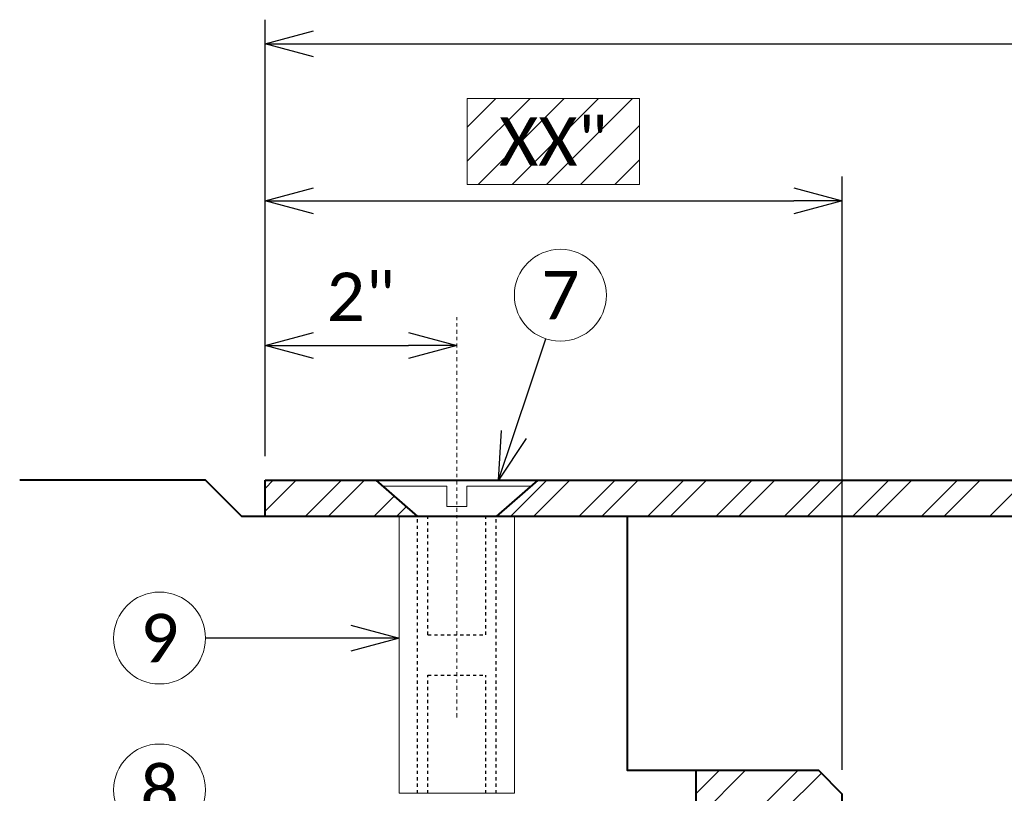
# Model space of a CAD drawing. Header units: metres. Extents: x -113 to 509, y -50 to 519.
# Tile 178 of 238: x -41 to -10, y 342 to 366. Entities that reach past the tile are written whole.
import ezdxf
from ezdxf import colors
from ezdxf.entities.mleader import LeaderData, LeaderLine
from ezdxf.enums import TextEntityAlignment as Align
from ezdxf.math import Vec2, Vec3

# ---------------------------------------------------------------- set-up
doc = ezdxf.new("R2010")
doc.units = ezdxf.units.M
doc.header["$MEASUREMENT"] = 0
doc.linetypes.add('Wisdot2', pattern=[0.125, 0.0625, -0.0625])
doc.linetypes.add('Wisdot4', pattern=[0.28125, 0.125, -0.0625, 0.03125, -0.0625])
doc.layers.add('B_ANNO_DESIGN_NOTES', color=1, linetype='Continuous', lineweight=18, true_color=0xff0000)
for name, color, linetype, lineweight in [('B_ANNO_DIM', 7, 'Continuous', 18), ('B_ANNO_SYMB', 7, 'Continuous', 18), ('B_ANNO_TEXT', 7, 'Continuous', 18), ('B_CNTR', 1, 'Wisdot4', 18), ('B_DETAIL', 7, 'Continuous', 18), ('B_DETAIL_HIDDEN', 7, 'Wisdot2', 25), ('B_DETAIL_OBJ', 7, 'Continuous', 40), ('B_STEEL', 92, 'Continuous', 18)]:
    doc.layers.add(name, color=color, linetype=linetype, lineweight=lineweight)
doc.styles.add('Annotative', font='calibri.ttf', dxfattribs={"height": 0.0625})
doc.styles.get("Standard").update_dxf_attribs({"font": 'calibri.ttf'})
doc.dimstyles.new('Annotative', dxfattribs={"dimscale": 0, "dimtxt": 0.0625, "dimasz": 0.0625, "dimexe": 0.03125, "dimexo": 0.03125, "dimgap": 0.03125, "dimtad": 1, "dimdec": 3, "dimzin": 3, "dimdsep": 46, "dimlunit": 4, "dimtxsty": 'Standard', "dimblk": 'OPEN30', "dimcen": 0.03125, "dimaunit": 1, "dimadec": 0, "dimazin": 3, "dimtfac": 0.75, "dimtdec": 3, "dimtofl": 0, "dimtmove": 0, "dimatfit": 3, "dimldrblk": 'OPEN30', "dimfxl": 1, "dimtfill": 1, "dimfrac": 1, "dimtolj": 1, "dimtzin": 0, "dimarcsym": 0})

# ---------------------------------------------------------------- blocks, each defined once
blk = doc.blocks.new('_Open30')
at = {"color": 0, "linetype": 'ByBlock', "lineweight": -2}
for p, q in [((-1, 0.268), (0, 0)), ((0, 0), (-1, -0.268)), ((0, 0), (-1, 0))]:
    blk.add_line(p, q, dxfattribs=at)
blk = doc.blocks.new('*D7730')
at = {"layer": 'B_ANNO_DIM', "color": 0, "lineweight": -2, "transparency": 16777216}
for p, q in [((79.85, 85.381), (79.85, 98.919)), ((179.45, 85.381), (179.45, 98.919)), ((81.35, 98.169), (177.95, 98.169))]:
    blk.add_line(p, q, dxfattribs=at)
at = {"layer": 'Defpoints', "color": 0, "transparency": 16777216}
for p in [(179.45, 98.169), (79.85, 84.631), (179.45, 84.631)]:
    blk.add_point(p, dxfattribs=at)
at = {"layer": 'B_ANNO_DIM', "color": 0, "lineweight": -2, "transparency": 16777216, "xscale": 1.5, "yscale": 1.5, "zscale": 1.5, "rotation": 180}
blk.add_blockref('_Open30', (79.85, 98.169), dxfattribs=at)
at = {"layer": 'B_ANNO_DIM', "color": 0, "lineweight": -2, "transparency": 16777216, "xscale": 1.5, "yscale": 1.5, "zscale": 1.5}
blk.add_blockref('_Open30', (179.45, 98.169), dxfattribs=at)
at = {"layer": 'B_ANNO_DIM', "color": 0, "transparency": 16777216, "insert": (129.65, 99.688), "char_height": 1.5, "attachment_point": 5, "bg_fill": 3, "box_fill_scale": 1.25, "bg_fill_color": 256, "bg_fill_true_color": 13158600, "bg_fill_transparency": 0}
blk.add_mtext('\\A1;3\'-0"', dxfattribs=at)
blk = doc.blocks.new('*D7906')
at = {"layer": 'B_ANNO_DIM', "color": 0, "lineweight": -2, "transparency": 16777216}
for p, q in [((97.742, 75.649), (97.742, 94.054)), ((81.35, 93.304), (96.242, 93.304))]:
    blk.add_line(p, q, dxfattribs=at)
at = {"layer": 'Defpoints', "color": 0, "transparency": 16777216}
for p in [(79.85, 93.304), (97.742, 93.304), (97.742, 74.899)]:
    blk.add_point(p, dxfattribs=at)
at = {"layer": 'B_ANNO_DIM', "color": 0, "lineweight": -2, "transparency": 16777216, "xscale": 1.5, "yscale": 1.5, "zscale": 1.5, "rotation": 180}
blk.add_blockref('_Open30', (79.85, 93.304), dxfattribs=at)
at = {"layer": 'B_ANNO_DIM', "color": 0, "lineweight": -2, "transparency": 16777216, "xscale": 1.5, "yscale": 1.5, "zscale": 1.5}
blk.add_blockref('_Open30', (97.742, 93.304), dxfattribs=at)
blk = doc.blocks.new('*D7571')
at = {"layer": 'B_ANNO_DIM', "color": 0, "lineweight": -2, "transparency": 16777216}
blk.add_line((81.35, 88.816), (84.293, 88.816), dxfattribs=at)
at = {"layer": 'Defpoints', "color": 0, "transparency": 16777216}
for p in [(79.85, 88.816), (85.793, 88.816), (85.793, 88.816)]:
    blk.add_point(p, dxfattribs=at)
at = {"layer": 'B_ANNO_DIM', "color": 0, "lineweight": -2, "transparency": 16777216, "xscale": 1.5, "yscale": 1.5, "zscale": 1.5, "rotation": 180}
blk.add_blockref('_Open30', (79.85, 88.816), dxfattribs=at)
at = {"layer": 'B_ANNO_DIM', "color": 0, "lineweight": -2, "transparency": 16777216, "xscale": 1.5, "yscale": 1.5, "zscale": 1.5}
blk.add_blockref('_Open30', (85.793, 88.816), dxfattribs=at)
at = {"layer": 'B_ANNO_DIM', "color": 0, "transparency": 16777216, "insert": (82.821, 90.323), "char_height": 1.5, "attachment_point": 5, "bg_fill": 3, "box_fill_scale": 1.25, "bg_fill_color": 256, "bg_fill_true_color": 13158600, "bg_fill_transparency": 0}
blk.add_mtext('\\A1;2"', dxfattribs=at)
blk = doc.blocks.new('*U7559')
at = {"layer": 'B_DETAIL'}
h = blk.add_hatch(dxfattribs=at)
h.set_pattern_fill('ANSI32', color=256, scale=4.592338)
h.set_pattern_definition([(45, (145.2344, 17.0793), (-1.217727, 1.217727), []), (45, (146.0462, 17.0793), (-1.217727, 1.217727), [])])
h.paths.add_polyline_path([(97.0178, 75.629), (93.2062, 75.629), (93.2062, 69.7858), (97.0178, 69.7858), (97.0171, 71.2493, 0.7133249), (95.8988, 71.6332), (95.7667, 71.2488, -1), (94.5579, 71.6643), (95.3296, 73.9092, -0.9017318), (96.5681, 73.622), (97.564, 73.622), (97.7419, 73.8062), (97.7419, 74.8986)])
at = {"layer": 'B_STEEL'}
h = blk.add_hatch(dxfattribs=at)
h.set_pattern_fill('ANSI32', color=256, scale=4)
h.set_pattern_definition([(45, (60.6854, -274.2428), (-1.06066, 1.06066), []), (45, (61.3926, -274.2428), (-1.06066, 1.06066), [])])
h.paths.add_polyline_path([(97.7419, 84.6306), (88.3043, 84.6306), (87.0109, 83.5056), (97.7419, 83.5056)])
h.paths.add_polyline_path([(103.5978, 84.6306), (97.7419, 84.6306), (97.7419, 83.5056), (103.5978, 83.5056)])
h.paths.add_polyline_path([(157.1569, 84.6306), (103.5978, 84.6306), (103.5978, 83.5056), (158.443, 83.5056)])
h.paths.add_polyline_path([(179.4499, 84.6306), (174.7459, 84.6306), (173.4568, 83.5056), (179.4499, 83.5056)])
h.paths.add_polyline_path([(83.2815, 84.6306), (79.8499, 84.6306), (79.8499, 83.5056), (84.5749, 83.5056)])
at = {"layer": 'B_ANNO_SYMB'}
for centre in [(76.5766, 79.7387), (76.5766, 75.0253)]:
    blk.add_circle(centre, 1.4255, dxfattribs=at)
at = {"layer": 'B_CNTR'}
blk.add_line((85.7929, 77.2784), (85.7929, 89.6913), dxfattribs=at)
at = {"layer": 'B_DETAIL', "flags": 128}
for points in [[(83.4919, 84.4476), (85.4809, 84.4476), (85.4809, 83.8176), (86.1079, 83.8176), (86.1079, 84.4476), (88.0939, 84.4476)], [(87.5779, 83.5056), (87.5779, 74.9226), (84.0079, 74.9226), (84.0079, 83.5056)]]:
    blk.add_lwpolyline(points, dxfattribs=at)
at = {"layer": 'B_DETAIL_HIDDEN', "ltscale": 0.5}
for p, q in [((84.5749, 74.9226), (84.5749, 83.5056)), ((84.8959, 79.8366), (84.8959, 83.5056)), ((86.6899, 79.8366), (86.6899, 83.5056)), ((87.0109, 74.9226), (87.0109, 83.5056)), ((84.8959, 79.8366), (86.6899, 79.8366)), ((84.8959, 74.9226), (84.8959, 78.5916)), ((84.8959, 78.5916), (86.6899, 78.5916)), ((86.6899, 74.9226), (86.6899, 78.5916))]:
    blk.add_line(p, q, dxfattribs=at)
at = {"layer": 'B_DETAIL_OBJ'}
for p, q in [((83.2815, 84.6306), (84.5749, 83.5056)), ((88.3043, 84.6306), (87.0109, 83.5056))]:
    blk.add_line(p, q, dxfattribs=at)
at = {"layer": 'B_DETAIL_OBJ', "flags": 128}
for points in [[(79.8499, 83.5056), (79.1228, 83.5056), (77.9978, 84.6306), (72.2389, 84.6306)], [(79.8499, 84.6306), (179.4499, 84.6306), (179.4499, 83.5056), (79.8499, 83.5056), (79.8499, 84.6306)], [(97.564, 73.622), (97.7419, 73.8062), (97.7419, 74.8986), (97.0178, 75.629), (91.0849, 75.629), (91.0849, 83.5056)]]:
    blk.add_lwpolyline(points, dxfattribs=at)
blk.add_lwpolyline([(93.2062, 75.629), (93.2062, 69.7858), (97.0178, 69.7858), (97.0171, 71.2488, 0.7136828), (95.8988, 71.6332)], format="xyb", dxfattribs=at)
at = {"layer": 'B_ANNO_TEXT', "char_height": 1.5, "width": 3.563823, "attachment_point": 5, "style": 'Annotative'}
for s, insert in [('9', (76.5766, 79.7387)), ('8', (76.5766, 75.0253))]:
    blk.add_mtext(s, dxfattribs=dict(at, insert=insert))
at = {"layer": 'B_ANNO_TEXT', "style": 'Annotative'}
blk.add_attdef('DIST5', text='', height=1.5, rotation=314.90443, dxfattribs=at).set_placement((307.7123, 219.6008), align=Align.MIDDLE_CENTER)
at = {"layer": 'B_ANNO_DIM'}
ml = blk.add_multileader_mtext('Standard', dxfattribs=at)
ml.set_content('', color=256)
ml.set_leader_properties()
ml.set_arrow_properties(name='OPEN30')
ml.build(insert=Vec2(0, 0))
ml.multileader.update_dxf_attribs({"text_right_attachment_type": 3, "dogleg_length": 0.0625, "arrow_head_size": 1.5, "scale": 24})
ctx = ml.context
ctx.base_point, ctx.scale, ctx.char_height, ctx.arrow_head_size, ctx.landing_gap_size, ctx.plane_origin, ctx.plane_x_axis, ctx.plane_y_axis = Vec3(78.0022, 79.7387), 24, 1.5, 1.5, 0.75, Vec3(82.98, 79.7387), Vec3(-1, 0), Vec3(0, -1)
ctx.right_attachment = 3
notes = []
notes.append((ctx, [(0, (1, 1, 0), (79.5022, 79.7387), (-1, 0), 1.5, [(0, [(84.0079, 79.7387), (79.5022, 79.7387), (79.5022, 79.7387)], 0, [])])]))
ctx.mtext.insert, ctx.mtext.text_direction, ctx.mtext.rotation, ctx.mtext.flow_direction = Vec3(77.2522, 78.9887), Vec3(-1, 0), 3.1415927, 5
for ctx, leaders in notes:
    for number, flags, end, landing, length, lines in leaders:
        leader = LeaderData()
        leader.index, (leader.has_last_leader_line, leader.has_dogleg_vector, leader.attachment_direction) = number, flags
        leader.last_leader_point, leader.dogleg_vector, leader.dogleg_length = Vec3(end), Vec3(landing), length
        for number, points, colour, breaks in lines:
            line = LeaderLine()
            line.index, line.vertices, line.color, line.breaks = number, Vec3.list(points), colors.encode_raw_color(colour), breaks
            leader.lines.append(line)
        ctx.leaders.append(leader)
dim = blk.add_linear_dim(base=(179.4499, 98.1694), p1=(79.8499, 84.6306), p2=(179.4499, 84.6306), dimstyle='Annotative', override={"dimlfac": 0.361}, dxfattribs=at)
dim.commit()
dim.dimension.update_dxf_attribs({"geometry": '*D7730', "text_midpoint": (129.6499, 99.6879)})
at = {"layer": 'B_ANNO_DESIGN_NOTES'}
h = blk.add_hatch(dxfattribs=at)
h.set_pattern_fill('ANSI31', color=256, scale=6)
h.set_pattern_definition([(45, (-143.1721, -74.34716), (-0.53033, 0.53033), [])])
h.paths.add_polyline_path([(86.1136, 96.4776), (86.1136, 93.8054), (91.4596, 93.8054), (91.4596, 96.4776)])
blk.add_lwpolyline([(86.1136, 96.4776), (91.4596, 96.4776), (91.4596, 93.8054), (86.1136, 93.8054)], close=True, dxfattribs=at)
at = {"layer": 'B_ANNO_SYMB'}
blk.add_circle((89.0032, 90.3718), 1.4255, dxfattribs=at)
at = {"layer": 'B_ANNO_TEXT', "insert": (89.0032, 90.3718), "char_height": 1.5, "width": 3.563823, "attachment_point": 5, "style": 'Annotative'}
blk.add_mtext('7', dxfattribs=at)
at = {"layer": 'B_ANNO_TEXT', "style": 'Annotative'}
blk.add_attdef('DIST2', text='', height=1.5, dxfattribs=at).set_placement((88.7866, 95.1415), align=Align.MIDDLE_CENTER)
at = {"layer": 'B_ANNO_DIM'}
dim = blk.add_linear_dim(base=(97.7419, 93.304), p1=(79.8499, 93.304), p2=(97.7419, 74.8986), text=' ', dimstyle='Annotative', override={"dimlfac": 0.361}, dxfattribs=at)
dim.commit()
dim.dimension.update_dxf_attribs({"geometry": '*D7906', "text_midpoint": (88.7959, 93.304)})
ml = blk.add_multileader_mtext('Standard', dxfattribs=at)
ml.set_content('', color=256)
ml.set_leader_properties()
ml.set_arrow_properties(name='OPEN30')
ml.build(insert=Vec2(0, 0))
ml.multileader.update_dxf_attribs({"text_right_attachment_type": 3, "dogleg_length": 0.0625, "arrow_head_size": 1.5, "scale": 24})
ctx = ml.context
ctx.base_point, ctx.scale, ctx.char_height, ctx.arrow_head_size, ctx.landing_gap_size, ctx.plane_origin, ctx.plane_x_axis, ctx.plane_y_axis = Vec3(89.0268, 90.4424), 24, 1.5, 1.5, 0.75, Vec3(86.9697, 84.2998), Vec3(-0.3175593, -0.9482384), Vec3(0.9482384, -0.3175593)
ctx.right_attachment = 3
notes = []
notes.append((ctx, [(0, (1, 1, 0), (88.0741, 87.5977), (0.3175593, 0.9482384), 1.5, [(0, [(87.0805, 84.6306), (88.0741, 87.5977), (88.0741, 87.5977)], 0, [])])]))
ctx.mtext.insert, ctx.mtext.text_direction, ctx.mtext.rotation, ctx.mtext.flow_direction = Vec3(89.4998, 89.493), Vec3(-0.3175593, -0.9482384), 4.3892346, 5
for ctx, leaders in notes:
    for number, flags, end, landing, length, lines in leaders:
        leader = LeaderData()
        leader.index, (leader.has_last_leader_line, leader.has_dogleg_vector, leader.attachment_direction) = number, flags
        leader.last_leader_point, leader.dogleg_vector, leader.dogleg_length = Vec3(end), Vec3(landing), length
        for number, points, colour, breaks in lines:
            line = LeaderLine()
            line.index, line.vertices, line.color, line.breaks = number, Vec3.list(points), colors.encode_raw_color(colour), breaks
            leader.lines.append(line)
        ctx.leaders.append(leader)
dim = blk.add_linear_dim(base=(85.7929, 88.816), p1=(79.8499, 88.816), p2=(85.7929, 88.816), dimstyle='Annotative', override={"dimlfac": 0.34}, dxfattribs=at)
dim.commit()
dim.dimension.update_dxf_attribs({"geometry": '*D7571', "text_midpoint": (82.8214, 90.3235)})

msp = doc.modelspace()

# ---------------------------------------------------------------- block references
ref = msp.add_blockref('*U7559', (-112.829, 266.839))
ref.add_attrib('DIST2', 'XX"', dxfattribs={"layer": 'B_ANNO_TEXT', "height": 1.5, "style": 'Annotative'}).set_placement((-24.042, 361.98), align=Align.MIDDLE_CENTER)

doc.saveas('drawing.dxf')
